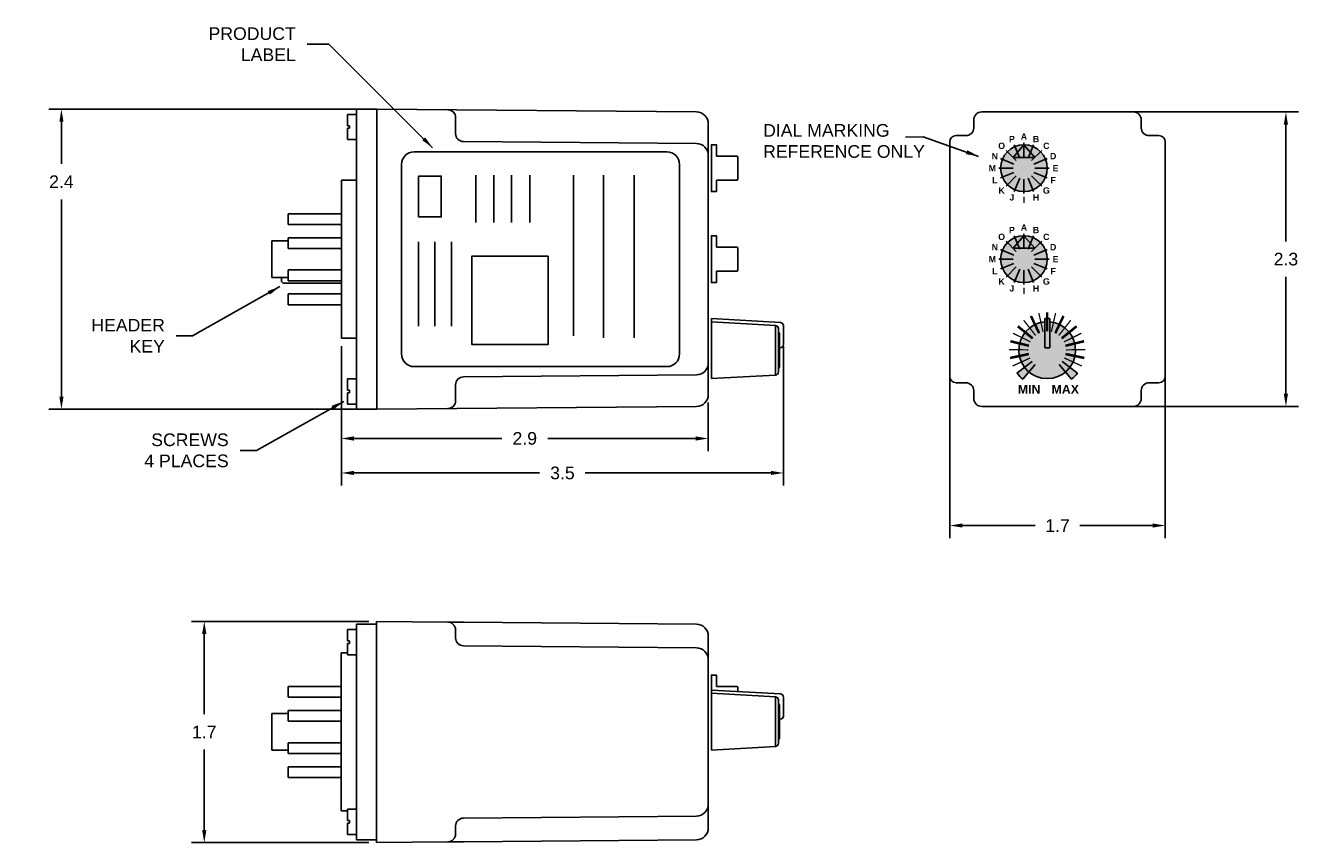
# Model space of a CAD drawing. Extents: x -17.2 to -7.2, y 9.9 to 16.4.
import ezdxf

# ---------------------------------------------------------------- set-up
doc = ezdxf.new("R2010")
doc.units = 0
doc.header["$LTSCALE"] = 0.5
doc.header["$MEASUREMENT"] = 0
doc.header["$PDMODE"] = 2
doc.header["$PDSIZE"] = 0.05
doc.linetypes.add('HIDDEN', pattern=[0.075, 0.05, -0.025])
doc.layers.get('0').update_dxf_attribs({"linetype": 'CONTINUOUS'})
doc.layers.get('DEFPOINTS').update_dxf_attribs({"linetype": 'CONTINUOUS'})
doc.layers.add('ART', color=7, linetype='CONTINUOUS')
doc.layers.add('DIM', color=8, linetype='CONTINUOUS')
doc.styles.get("Standard").update_dxf_attribs({"font": 'ARIAL.TTF'})
doc.dimstyles.get("Standard").update_dxf_attribs({"dimtxt": 0.18, "dimasz": 0.18, "dimexe": 0.18, "dimexo": 0.0625, "dimgap": 0.09, "dimtad": 0, "dimtih": 1, "dimtoh": 1, "dimdec": 4, "dimzin": 0, "dimdsep": 46, "dimtxsty": 'STANDARD', "dimcen": 0.09, "dimadec": 0, "dimazin": 0, "dimtfac": 1, "dimtdec": 4, "dimtofl": 0, "dimtmove": 0, "dimatfit": 3, "dimfxl": 1, "dimtolj": 1, "dimtzin": 0, "dimarcsym": 0})

# ---------------------------------------------------------------- blocks, each defined once
blk = doc.blocks.new('*D2')
at = {"layer": 'DEFPOINTS', "color": 0}
for p in [(-9.079, 15.691), (-9.079, 13.361), (-7.271, 13.361)]:
    blk.add_point(p, dxfattribs=at)
at = {"layer": 'DIM', "color": 0, "lineweight": -2}
for p, q in [((-9.017, 15.691), (-7.171, 15.691)), ((-7.271, 15.591), (-7.271, 14.667)), ((-7.271, 13.461), (-7.271, 14.385)), ((-9.017, 13.361), (-7.171, 13.361))]:
    blk.add_line(p, q, dxfattribs=at)
at = {"layer": 'DIM', "color": 0}
for points in [[(-7.288, 15.591), (-7.255, 15.591), (-7.271, 15.691)], [(-7.288, 13.461), (-7.255, 13.461), (-7.271, 13.361)]]:
    blk.add_solid(points, dxfattribs=at)
at = {"layer": 'DIM', "color": 0, "insert": (-7.271, 14.526), "char_height": 0.1, "attachment_point": 5}
blk.add_mtext('\\A1;2.3', dxfattribs=at)
blk = doc.blocks.new('*D3')
at = {"layer": 'DEFPOINTS', "color": 0}
for p in [(-14.469, 11.66), (-15.833, 9.91), (-14.469, 9.91)]:
    blk.add_point(p, dxfattribs=at)
at = {"layer": 'DIM', "color": 0, "lineweight": -2}
for p, q in [((-14.531, 11.66), (-15.933, 11.66)), ((-15.833, 11.56), (-15.833, 10.925)), ((-15.833, 10.01), (-15.833, 10.645)), ((-14.531, 9.91), (-15.933, 9.91))]:
    blk.add_line(p, q, dxfattribs=at)
at = {"layer": 'DIM', "color": 0}
for points in [[(-15.85, 11.56), (-15.816, 11.56), (-15.833, 11.66)], [(-15.85, 10.01), (-15.816, 10.01), (-15.833, 9.91)]]:
    blk.add_solid(points, dxfattribs=at)
at = {"layer": 'DIM', "color": 0, "insert": (-15.833, 10.785), "char_height": 0.1, "attachment_point": 5}
blk.add_mtext('\\A1;1.7', dxfattribs=at)
blk = doc.blocks.new('*D4')
at = {"layer": 'DEFPOINTS', "color": 0}
for p in [(-14.748, 13.901), (-11.844, 13.454), (-11.844, 13.107)]:
    blk.add_point(p, dxfattribs=at)
at = {"layer": 'DIM', "color": 0, "lineweight": -2}
for p, q in [((-14.748, 13.838), (-14.748, 13.007)), ((-11.844, 13.392), (-11.844, 13.007)), ((-14.648, 13.107), (-13.478, 13.107)), ((-11.944, 13.107), (-13.114, 13.107))]:
    blk.add_line(p, q, dxfattribs=at)
at = {"layer": 'DIM', "color": 0}
for points in [[(-14.648, 13.124), (-14.648, 13.09), (-14.748, 13.107)], [(-11.944, 13.124), (-11.944, 13.09), (-11.844, 13.107)]]:
    blk.add_solid(points, dxfattribs=at)
at = {"layer": 'DIM', "color": 0, "insert": (-13.296, 13.107), "char_height": 0.1, "attachment_point": 5}
blk.add_mtext('\\A1;2.9', dxfattribs=at)
blk = doc.blocks.new('*D5')
at = {"layer": 'DEFPOINTS', "color": 0}
for p in [(-14.468, 15.713), (-16.964, 13.338), (-14.468, 13.338)]:
    blk.add_point(p, dxfattribs=at)
at = {"layer": 'DIM', "color": 0, "lineweight": -2}
for p, q in [((-14.531, 15.713), (-17.064, 15.713)), ((-16.964, 15.613), (-16.964, 15.28)), ((-16.964, 13.438), (-16.964, 14.999)), ((-14.531, 13.338), (-17.064, 13.338))]:
    blk.add_line(p, q, dxfattribs=at)
at = {"layer": 'DIM', "color": 0}
for points in [[(-16.98, 15.613), (-16.947, 15.613), (-16.964, 15.713)], [(-16.98, 13.438), (-16.947, 13.438), (-16.964, 13.338)]]:
    blk.add_solid(points, dxfattribs=at)
at = {"layer": 'DIM', "color": 0, "insert": (-16.964, 15.139), "char_height": 0.1, "attachment_point": 5}
blk.add_mtext('\\A1;2.4', dxfattribs=at)
blk = doc.blocks.new('*D1')
at = {"layer": 'DEFPOINTS', "color": 0}
for p in [(-9.932, 14.463), (-8.226, 14.463), (-8.226, 12.418)]:
    blk.add_point(p, dxfattribs=at)
at = {"layer": 'DIM', "color": 0, "lineweight": -2}
for p, q in [((-9.932, 14.401), (-9.932, 12.318)), ((-8.226, 14.401), (-8.226, 12.318)), ((-9.832, 12.418), (-9.256, 12.418)), ((-8.326, 12.418), (-8.903, 12.418))]:
    blk.add_line(p, q, dxfattribs=at)
at = {"layer": 'DIM', "color": 0}
for points in [[(-9.832, 12.435), (-9.832, 12.402), (-9.932, 12.418)], [(-8.326, 12.435), (-8.326, 12.402), (-8.226, 12.418)]]:
    blk.add_solid(points, dxfattribs=at)
at = {"layer": 'DIM', "color": 0, "insert": (-9.079, 12.418), "char_height": 0.1, "attachment_point": 5}
blk.add_mtext('\\A1;1.7', dxfattribs=at)
blk = doc.blocks.new('*D47')
at = {"layer": 'DEFPOINTS', "color": 0}
for p in [(-14.748, 13.901), (-11.248, 13.901), (-11.248, 12.834)]:
    blk.add_point(p, dxfattribs=at)
at = {"layer": 'DIM', "color": 0, "lineweight": -2}
for p, q in [((-14.748, 13.838), (-14.748, 12.734)), ((-11.248, 13.838), (-11.248, 12.734)), ((-14.648, 12.834), (-13.18, 12.834)), ((-11.348, 12.834), (-12.817, 12.834))]:
    blk.add_line(p, q, dxfattribs=at)
at = {"layer": 'DIM', "color": 0}
for points in [[(-14.648, 12.851), (-14.648, 12.818), (-14.748, 12.834)], [(-11.348, 12.818), (-11.348, 12.851), (-11.248, 12.834)]]:
    blk.add_solid(points, dxfattribs=at)
at = {"layer": 'DIM', "color": 0, "insert": (-12.998, 12.834), "char_height": 0.1, "attachment_point": 5}
blk.add_mtext('\\A1;3.5', dxfattribs=at)

msp = doc.modelspace()

# ---------------------------------------------------------------- hatches: boundary and pattern name
h = msp.add_hatch(color=256)
h.paths.add_polyline_path([(-9.4307, 15.3318), (-9.3447, 15.4308, 0.1214626), (-9.4307, 15.4096)])
h.paths.add_polyline_path([(-9.2587, 15.3318), (-9.2587, 15.4096, 0.1214626), (-9.3447, 15.4308)])
h.paths.add_polyline_path([(-9.1597, 15.2458, 0.2787278), (-9.2587, 15.4096), (-9.2587, 15.082, 0.2787278)])
h.paths.add_polyline_path([(-9.4307, 15.2458, 1), (-9.2587, 15.2458, 1)])
h.paths.add_polyline_path([(-9.2587, 15.082), (-9.2587, 15.2458, -1), (-9.4307, 15.2458), (-9.4307, 15.082, 0.2465627)])
h.paths.add_polyline_path([(-9.4307, 15.082), (-9.4307, 15.4096, 0.2787278), (-9.5297, 15.2458, 0.2787278)])
h.paths.add_polyline_path([(-9.2587, 15.2458), (-9.2587, 15.3318), (-9.3447, 15.3318, -0.4142136)], flags=16)
h.paths.add_polyline_path([(-9.4307, 15.2458, -0.4142136), (-9.3447, 15.3318), (-9.4307, 15.3318)], flags=16)
h.paths.add_polyline_path([(-9.4147, 15.2458, 1), (-9.2747, 15.2458, 1)], flags=0)
h.paths.add_polyline_path([(-9.4147, 15.2458, 1), (-9.2747, 15.2458, 1)], flags=16)
for points in [[(-9.3447, 15.4308), (-9.4307, 15.3318), (-9.2587, 15.3318)], [(-9.3447, 14.7108), (-9.4307, 14.6118), (-9.2587, 14.6118)], [(-9.1407, 13.8249), (-9.1406, 14.0557), (-9.1806, 14.0557), (-9.1807, 13.8249)]]:
    msp.add_hatch(color=18).paths.add_polyline_path(points)
h = msp.add_hatch(color=256)
h.paths.add_polyline_path([(-9.4307, 14.6118), (-9.3447, 14.7108, 0.1214626), (-9.4307, 14.6896)])
h.paths.add_polyline_path([(-9.2587, 14.6118), (-9.2587, 14.6896, 0.1214626), (-9.3447, 14.7108)])
h.paths.add_polyline_path([(-9.1597, 14.5258, 0.2787278), (-9.2587, 14.6896), (-9.2587, 14.362, 0.2787278)])
h.paths.add_polyline_path([(-9.4307, 14.5258, 1), (-9.2587, 14.5258, 1)])
h.paths.add_polyline_path([(-9.2587, 14.362), (-9.2587, 14.5258, -1), (-9.4307, 14.5258), (-9.4307, 14.362, 0.2465627)])
h.paths.add_polyline_path([(-9.4307, 14.362), (-9.4307, 14.6896, 0.2787278), (-9.5297, 14.5258, 0.2787278)])
h.paths.add_polyline_path([(-9.2587, 14.5258), (-9.2587, 14.6118), (-9.3447, 14.6118, -0.4142136)], flags=16)
h.paths.add_polyline_path([(-9.4307, 14.5258, -0.4142136), (-9.3447, 14.6118), (-9.4307, 14.6118)], flags=16)
h.paths.add_polyline_path([(-9.4147, 14.5258, 1), (-9.2747, 14.5258, 1)], flags=0)
h.paths.add_polyline_path([(-9.4147, 14.5258, 1), (-9.2747, 14.5258, 1)], flags=16)
h = msp.add_hatch(color=256)
h.paths.add_polyline_path([(-9.3855, 13.8066, 2.272186), (-9.1404, 14.0303), (-9.1405, 13.9224, -0.3646093), (-9.0427, 13.8062, -1), (-9.2787, 13.8062)])
h.paths.add_polyline_path([(-9.2787, 13.8062, -0.3657212), (-9.1805, 13.9225), (-9.1804, 14.0303, 0.3879684), (-9.3855, 13.8066)])
h.paths.add_polyline_path([(-9.0427, 13.8062, 0.3646093), (-9.1405, 13.9224), (-9.1405, 13.8253), (-9.1805, 13.8253), (-9.1805, 13.9225, 0.3657212), (-9.2787, 13.8062, 1)], flags=16)
h = msp.add_hatch(color=256)
h.paths.add_polyline_path([(-9.2559, 13.6923, -0.0555904), (-9.2786, 13.716), (-9.3994, 13.6241, 0.0555904), (-9.3535, 13.576)])
h.paths.add_polyline_path([(-9.0428, 13.716, -0.0555904), (-9.0655, 13.6923), (-8.9679, 13.576, 0.0555904), (-8.922, 13.6241)])

# ---------------------------------------------------------------- linework, layer by layer
for p, q in [((-14.6981, 15.5817), (-14.6981, 15.6717)), ((-14.629, 15.6717), (-14.6981, 15.6717)), ((-14.6281, 13.3384), (-14.6281, 15.7129)), ((-14.6281, 15.7129), (-14.4681, 15.7129)), ((-11.9366, 15.6908), (-14.4681, 15.7129)), ((-11.9366, 15.6908), (-14.4681, 15.7129)), ((-14.4681, 13.3384), (-14.4681, 15.7129)), ((-13.8432, 15.5194), (-13.8432, 15.6455)), ((-13.8432, 15.5194), (-13.8432, 15.6455)), ((-9.7417, 15.6283), (-9.7417, 15.5658)), ((-8.4792, 15.6908), (-9.6792, 15.6908)), ((-8.4167, 15.6283), (-8.4167, 15.5658)), ((-14.6981, 15.5817), (-14.6826, 15.5817)), ((-14.6981, 15.4717), (-14.6981, 15.5617)), ((-14.6981, 15.5617), (-14.6826, 15.5617)), ((-14.6826, 15.5817), (-14.6826, 15.5617)), ((-11.8437, 13.4543), (-11.8437, 15.597)), ((-11.8437, 13.4543), (-11.8437, 15.597)), ((-14.629, 15.4717), (-14.6981, 15.4717)), ((-11.9366, 15.4408), (-13.7813, 15.4569)), ((-11.9366, 15.4408), (-13.7813, 15.4569)), ((-9.9322, 15.4533), (-9.9322, 13.5983)), ((-9.8822, 15.5033), (-9.8042, 15.5033)), ((-9.3447, 15.4308), (-9.4307, 15.3318)), ((-9.4212, 15.4305), (-9.3776, 15.3252)), ((-9.3447, 15.4458), (-9.3447, 15.3318)), ((-9.3447, 15.4308), (-9.2587, 15.3318)), ((-9.3118, 15.3252), (-9.2682, 15.4305)), ((-8.2762, 15.5033), (-8.3542, 15.5033)), ((-8.2262, 15.4533), (-8.2262, 13.5983)), ((-9.5295, 15.3223), (-9.4242, 15.2787)), ((-9.4861, 15.3872), (-9.4055, 15.3066)), ((-9.2587, 15.3318), (-9.4307, 15.3318)), ((-9.2839, 15.3066), (-9.2033, 15.3872)), ((-9.2653, 15.2787), (-9.1599, 15.3223)), ((-9.5447, 15.2458), (-9.4307, 15.2458)), ((-9.2587, 15.2458), (-9.1447, 15.2458)), ((-14.7481, 13.9007), (-14.7481, 15.1507)), ((-14.7481, 15.1507), (-14.6281, 15.1507)), ((-9.5295, 15.1692), (-9.4242, 15.2129)), ((-9.4861, 15.1044), (-9.4055, 15.185)), ((-9.4212, 15.061), (-9.3776, 15.1663)), ((-9.3447, 15.1598), (-9.3447, 15.0458)), ((-9.3118, 15.1663), (-9.2682, 15.061)), ((-9.2839, 15.185), (-9.2033, 15.1044)), ((-9.2653, 15.2129), (-9.1599, 15.1692)), ((-15.1681, 14.8857), (-14.7481, 14.8857)), ((-15.1681, 14.8007), (-15.1681, 14.8857)), ((-15.1681, 14.8007), (-14.7481, 14.8007)), ((-9.3447, 14.7258), (-9.3447, 14.6118)), ((-15.2981, 14.3807), (-15.2981, 14.6707)), ((-15.2981, 14.6707), (-15.1681, 14.6707)), ((-15.1681, 14.6957), (-15.1681, 14.6107)), ((-15.1681, 14.6957), (-14.7481, 14.6957)), ((-9.4861, 14.6672), (-9.4055, 14.5866)), ((-9.3447, 14.7108), (-9.4307, 14.6118)), ((-9.4212, 14.7105), (-9.3776, 14.6052)), ((-9.3447, 14.7108), (-9.2587, 14.6118)), ((-9.3118, 14.6052), (-9.2682, 14.7105)), ((-9.2839, 14.5866), (-9.2033, 14.6672)), ((-15.1681, 14.6107), (-14.7481, 14.6107)), ((-9.5447, 14.5258), (-9.4307, 14.5258)), ((-9.5295, 14.6023), (-9.4242, 14.5587)), ((-9.2587, 14.6118), (-9.4307, 14.6118)), ((-9.2653, 14.5587), (-9.1599, 14.6023)), ((-9.2587, 14.5258), (-9.1447, 14.5258)), ((-15.1681, 14.4407), (-14.7481, 14.4407)), ((-15.1681, 14.4407), (-15.1681, 14.3557)), ((-9.5295, 14.4492), (-9.4242, 14.4929)), ((-9.4861, 14.3844), (-9.4055, 14.465)), ((-9.4212, 14.341), (-9.3776, 14.4463)), ((-9.3447, 14.4398), (-9.3447, 14.3258)), ((-9.3118, 14.4463), (-9.2682, 14.341)), ((-9.2839, 14.465), (-9.2033, 14.3844)), ((-9.2653, 14.4929), (-9.1599, 14.4492)), ((-15.2981, 14.3807), (-15.1681, 14.3807)), ((-15.2227, 14.3803), (-15.2227, 14.357)), ((-15.2027, 14.337), (-14.7487, 14.337)), ((-15.1681, 14.3557), (-14.7481, 14.3557)), ((-15.1681, 14.1657), (-15.1681, 14.2507)), ((-15.1681, 14.2507), (-14.7481, 14.2507)), ((-15.1681, 14.1657), (-14.7481, 14.1657)), ((-11.8185, 14.0558), (-11.8185, 13.5808)), ((-11.8185, 14.0558), (-11.2721, 14.0249)), ((-11.8185, 13.5808), (-11.8185, 14.0308)), ((-11.8185, 14.0308), (-11.3121, 14.0021)), ((-9.1807, 13.8249), (-9.1806, 14.0557)), ((-9.1806, 14.0557), (-9.1406, 14.0557)), ((-9.1407, 13.8249), (-9.1406, 14.0557)), ((-11.3121, 14.0021), (-11.3121, 13.6094)), ((-11.2885, 13.6344), (-11.2885, 13.9771)), ((-11.2785, 13.6808), (-11.2785, 13.9308)), ((-11.2485, 13.8499), (-11.2485, 13.9999)), ((-14.7481, 13.9007), (-14.6281, 13.9007)), ((-11.2785, 13.8249), (-11.2735, 13.8249)), ((-9.1407, 13.8249), (-9.1807, 13.8249)), ((-9.2789, 13.7164), (-9.3999, 13.6248)), ((-9.0425, 13.7164), (-8.9215, 13.6248)), ((-11.9366, 13.6105), (-13.7813, 13.5944)), ((-11.9366, 13.6105), (-13.7813, 13.5944)), ((-11.3121, 13.6094), (-11.8185, 13.5808)), ((-9.2559, 13.6923), (-9.3535, 13.576)), ((-9.0655, 13.6923), (-8.9679, 13.576)), ((-14.6981, 13.5796), (-14.6981, 13.4896)), ((-14.629, 13.5796), (-14.6981, 13.5796)), ((-13.8432, 13.5319), (-13.8432, 13.4058)), ((-13.8432, 13.5319), (-13.8432, 13.4058)), ((-9.8042, 13.5483), (-9.8822, 13.5483)), ((-8.2762, 13.5483), (-8.3542, 13.5483)), ((-14.6981, 13.4896), (-14.6826, 13.4896)), ((-14.6981, 13.4696), (-14.6981, 13.3796)), ((-14.6981, 13.4696), (-14.6826, 13.4696)), ((-14.6826, 13.4696), (-14.6826, 13.4896)), ((-9.7417, 13.4858), (-9.7417, 13.4233)), ((-8.4167, 13.4858), (-8.4167, 13.4233)), ((-14.629, 13.3796), (-14.6981, 13.3796)), ((-14.6281, 13.3384), (-14.4681, 13.3384)), ((-11.9366, 13.3605), (-14.4681, 13.3384)), ((-11.9366, 13.3605), (-14.4681, 13.3384)), ((-8.4792, 13.3608), (-9.6792, 13.3608)), ((-14.6296, 11.596), (-14.6987, 11.596)), ((-14.6987, 11.506), (-14.6987, 11.596)), ((-14.6287, 9.9318), (-14.6287, 11.6378)), ((-14.6287, 11.6378), (-14.4687, 11.6378)), ((-14.4687, 9.9318), (-14.4687, 11.6378)), ((-14.6987, 11.506), (-14.6832, 11.506)), ((-14.6832, 11.506), (-14.6832, 11.486)), ((-14.7487, 10.1598), (-14.7487, 11.4098)), ((-14.7487, 11.4098), (-14.6987, 11.4098)), ((-14.6987, 11.396), (-14.6987, 11.486)), ((-14.6987, 11.486), (-14.6832, 11.486)), ((-14.6296, 11.396), (-14.6987, 11.396)), ((-15.1687, 11.1448), (-14.7487, 11.1448)), ((-15.1687, 11.0598), (-15.1687, 11.1448)), ((-11.8185, 11.1164), (-11.8185, 10.6413)), ((-11.8185, 11.1164), (-11.2721, 11.0854)), ((-11.8185, 10.6413), (-11.8185, 11.0913)), ((-11.8185, 11.0913), (-11.3121, 11.0627)), ((-15.1687, 11.0598), (-14.7487, 11.0598)), ((-11.3121, 11.0627), (-11.3121, 10.67)), ((-11.2885, 10.695), (-11.2885, 11.0377)), ((-11.2785, 10.7413), (-11.2785, 10.9913)), ((-11.2485, 10.9104), (-11.2485, 11.0605)), ((-15.2987, 10.6398), (-15.2987, 10.9298)), ((-15.2987, 10.9298), (-15.1687, 10.9298)), ((-15.1687, 10.9548), (-15.1687, 10.8698)), ((-15.1687, 10.9548), (-14.7487, 10.9548)), ((-11.2785, 10.8854), (-11.2735, 10.8854)), ((-15.1687, 10.8698), (-14.7487, 10.8698)), ((-15.1687, 10.6998), (-14.7487, 10.6998)), ((-15.1687, 10.6998), (-15.1687, 10.6148)), ((-15.2987, 10.6398), (-15.1687, 10.6398)), ((-15.1687, 10.6148), (-14.7487, 10.6148)), ((-11.3121, 10.67), (-11.8185, 10.6413)), ((-15.1687, 10.4248), (-15.1687, 10.5098)), ((-15.1687, 10.5098), (-14.7487, 10.5098)), ((-15.1687, 10.4248), (-14.7487, 10.4248)), ((-14.4687, 9.9318), (-14.4687, 10.305)), ((-14.7487, 10.1598), (-14.6987, 10.1598)), ((-14.6296, 10.1736), (-14.6987, 10.1736)), ((-14.6987, 10.1736), (-14.6987, 10.0836)), ((-14.6987, 10.0836), (-14.6832, 10.0836)), ((-14.6832, 10.0636), (-14.6832, 10.0836)), ((-14.6987, 10.0636), (-14.6987, 9.9736)), ((-14.6987, 10.0636), (-14.6832, 10.0636)), ((-14.6296, 9.9736), (-14.6987, 9.9736)), ((-14.6287, 9.9318), (-14.4687, 9.9318))]:
    msp.add_line(p, q)
at = {"color": 7, "linetype": 'Continuous'}
for p, q in [((-13.9057, 11.6549), (-14.4687, 11.6598)), ((-14.4687, 11.5348), (-14.4687, 11.6598)), ((-13.7818, 11.6538), (-13.9057, 11.6549)), ((-13.8437, 11.5924), (-13.8437, 11.5348)), ((-13.7818, 11.6538), (-11.9369, 11.6377)), ((-14.4687, 11.5348), (-14.4687, 10.0348)), ((-13.8437, 11.5348), (-13.8437, 11.5288)), ((-11.8437, 11.5437), (-11.8437, 11.5348)), ((-11.8437, 11.5348), (-11.8437, 11.3562)), ((-13.7818, 11.4663), (-11.9369, 11.4502)), ((-11.8437, 11.3562), (-11.8437, 10.2134)), ((-11.8437, 10.2134), (-11.8437, 10.0348)), ((-11.9369, 10.1194), (-13.7818, 10.1033)), ((-14.4687, 9.9098), (-14.4687, 10.0348)), ((-13.8437, 10.0408), (-13.8437, 10.0348)), ((-13.8437, 10.0348), (-13.8437, 9.9772)), ((-11.8437, 10.0348), (-11.8437, 10.0259)), ((-13.9057, 9.9148), (-14.4687, 9.9098)), ((-13.9057, 9.9148), (-13.7818, 9.9158)), ((-11.9369, 9.9319), (-13.7818, 9.9158))]:
    msp.add_line(p, q, dxfattribs=at)
at = {"color": 7, "linetype": 'HIDDEN'}
msp.add_line((-14.4687, 11.3821), (-14.4687, 10.1876), dxfattribs=at)
for points in [[(-11.7785, 15.1508), (-11.7785, 15.0608), (-11.8185, 15.0608), (-11.8185, 15.4308), (-11.7785, 15.4308), (-11.7785, 15.3408)], [(-11.7785, 15.3408), (-11.6185, 15.3408)], [(-11.6085, 15.3308), (-11.6085, 15.1608)], [(-11.6185, 15.1508), (-11.7785, 15.1508)], [(-11.7785, 14.4307), (-11.7785, 14.3407), (-11.8185, 14.3407), (-11.8185, 14.7107), (-11.7785, 14.7107), (-11.7785, 14.6207)], [(-11.7785, 14.6207), (-11.6185, 14.6207)], [(-11.6085, 14.6107), (-11.6085, 14.4407)], [(-11.6185, 14.4307), (-11.7785, 14.4307)], [(-11.8185, 10.8653), (-11.8185, 11.2353), (-11.7785, 11.2353), (-11.7785, 11.1453)], [(-11.7785, 11.1453), (-11.6185, 11.1453)], [(-11.6085, 11.1353), (-11.6085, 11.1045)]]:
    msp.add_lwpolyline(points)
for points, const_width in [([(-9.1607, 13.9539), (-9.1607, 14.1058)], 0.02), ([(-9.1607, 13.9539), (-9.1607, 14.1058)], 0.01), ([(-9.2523, 13.9222), (-9.3472, 14.0429)], 0.01), ([(-9.2244, 13.9396), (-9.2896, 14.0766)], 0.02), ([(-9.2244, 13.9396), (-9.2896, 14.0766)], 0.01), ([(-9.1933, 13.9503), (-9.2272, 14.1)], 0.01), ([(-9.1281, 13.9503), (-9.0942, 14.1)], 0.01), ([(-9.097, 13.9396), (-9.0318, 14.0766)], 0.02), ([(-9.097, 13.9396), (-9.0318, 14.0766)], 0.01), ([(-9.0691, 13.9222), (-8.9742, 14.0429)], 0.01), ([(-9.2935, 13.8716), (-9.431, 13.9397)], 0.01), ([(-9.2757, 13.8992), (-9.3935, 13.9949)], 0.02), ([(-9.2757, 13.8992), (-9.3935, 13.9949)], 0.01), ([(-9.0457, 13.8992), (-8.9279, 13.9949)], 0.02), ([(-9.0457, 13.8992), (-8.9279, 13.9949)], 0.01), ([(-9.0279, 13.8716), (-8.8904, 13.9397)], 0.01), ([(-9.3089, 13.8081), (-9.4623, 13.8106)], 0.01), ([(-9.3047, 13.8407), (-9.4522, 13.8765)], 0.02), ([(-9.3047, 13.8407), (-9.4522, 13.8765)], 0.01), ([(-9.0167, 13.8407), (-8.8692, 13.8765)], 0.02), ([(-9.0167, 13.8407), (-8.8692, 13.8765)], 0.01), ([(-9.0126, 13.8081), (-8.8591, 13.8106)], 0.01), ([(-9.3057, 13.7754), (-9.4543, 13.7443)], 0.02), ([(-9.3057, 13.7754), (-9.4543, 13.7443)], 0.01), ([(-9.2955, 13.7442), (-9.4351, 13.6805)], 0.01), ([(-9.2786, 13.716), (-9.3994, 13.6241)], 0.01), ([(-9.0428, 13.716), (-8.922, 13.6241)], 0.01), ([(-9.0259, 13.7442), (-8.8863, 13.6805)], 0.01), ([(-9.0157, 13.7754), (-8.8671, 13.7443)], 0.02), ([(-9.0157, 13.7754), (-8.8671, 13.7443)], 0.01), ([(-9.2559, 13.6923), (-9.3535, 13.576)], 0.01), ([(-9.0655, 13.6923), (-8.9679, 13.576)], 0.01)]:
    msp.add_lwpolyline(points, dxfattribs=dict(const_width=const_width))
for centre in [(-9.3447, 15.2458), (-9.3447, 15.2458), (-9.3447, 15.2458), (-9.3447, 14.5258), (-9.3447, 14.5258), (-9.3447, 14.5258)]:
    msp.add_circle(centre, 0.185)
for centre, radius, start, end in [((-13.9057, 15.6455), 0.0625, 0, 89.5), ((-11.9374, 15.597), 0.0937, 0, 89.5), ((-11.9374, 15.597), 0.0937, 0, 89.5), ((-9.6792, 15.6283), 0.0625, 90, 180), ((-8.4792, 15.6283), 0.0625, 0, 90), ((-13.7808, 15.5194), 0.0625, 180, 269.5), ((-13.7808, 15.5194), 0.0625, 180, 269.5), ((-9.8042, 15.5658), 0.0625, 270, 0), ((-8.3542, 15.5658), 0.0625, 180, 270), ((-11.9374, 15.3471), 0.0937, 0, 89.5), ((-11.9374, 15.3471), 0.0937, 0, 89.5), ((-9.8822, 15.4533), 0.05, 90, 180), ((-8.2762, 15.4533), 0.05, 0, 90), ((-11.6185, 15.3308), 0.01, 0, 90), ((-11.6185, 15.1608), 0.01, 270, 0), ((-11.6185, 14.6107), 0.01, 0, 90), ((-11.6185, 14.4407), 0.01, 270, 0), ((-15.2027, 14.357), 0.02, 180, 270), ((-11.2735, 13.9999), 0.025, 0, 86.7603), ((-9.1607, 13.8058), 0.225, 95.07991, 84.88053), ((-11.3135, 13.9771), 0.025, 0, 86.7603), ((-11.3035, 13.9308), 0.025, 0, 53.1301), ((-11.2735, 13.8499), 0.025, 270, 0), ((-11.9374, 13.7042), 0.0937, 270.5, 0), ((-11.9374, 13.7042), 0.0937, 270.5, 0), ((-11.3135, 13.6344), 0.025, 273.2397, 0), ((-11.3035, 13.6808), 0.025, 306.8699, 0), ((-9.1607, 13.8058), 0.3, 217.27273, 230), ((-9.1607, 13.8058), 0.3, 310, 322.72727), ((-13.7808, 13.5319), 0.0625, 90.5, 180), ((-13.7808, 13.5319), 0.0625, 90.5, 180), ((-9.8822, 13.5983), 0.05, 180, 270), ((-9.8042, 13.4858), 0.0625, 0, 90), ((-8.3542, 13.4858), 0.0625, 89.93218, 180), ((-8.2762, 13.5983), 0.05, 270, 0), ((-13.9057, 13.4058), 0.0625, 270.5, 0), ((-13.9057, 13.4058), 0.0625, 270.5, 0), ((-11.9374, 13.4543), 0.0937, 270.5, 0), ((-11.9374, 13.4543), 0.0937, 270.5, 0), ((-9.6792, 13.4233), 0.0625, 180, 270), ((-8.4792, 13.4233), 0.0625, 270, 0), ((-11.6185, 11.1353), 0.01, 0, 90), ((-11.2735, 11.0605), 0.025, 0, 86.7603), ((-11.3135, 11.0377), 0.025, 0, 86.7603), ((-11.3035, 10.9913), 0.025, 0, 53.1301), ((-11.2735, 10.9104), 0.025, 270, 0), ((-11.3135, 10.695), 0.025, 273.2397, 0), ((-11.3035, 10.7413), 0.025, 306.8699, 0)]:
    msp.add_arc(centre, radius, start, end)
at = {"color": 7, "linetype": 'Continuous'}
for centre, radius, start, end in [((-13.9062, 11.5924), 0.0625, 0, 89.5), ((-11.9377, 11.5437), 0.094, 0, 89.5), ((-13.7812, 11.5288), 0.0625, 180, 269.5), ((-11.9377, 11.3562), 0.094, 0, 89.5), ((-11.9377, 10.2134), 0.094, 270.5, 0), ((-13.7812, 10.0408), 0.0625, 90.5, 180), ((-13.9062, 9.9772), 0.0625, 270.5, 0), ((-11.9377, 10.0259), 0.094, 270.5, 0)]:
    msp.add_arc(centre, radius, start, end, dxfattribs=at)
at = {"layer": 'ART'}
for p, q in [((-14.1713, 15.3757), (-12.1713, 15.3757)), ((-14.2713, 15.2757), (-14.2713, 13.7757)), ((-12.0713, 15.2757), (-12.0713, 13.7757)), ((-13.6845, 15.1907), (-13.6845, 14.8168)), ((-13.5403, 15.1907), (-13.5403, 14.8168)), ((-13.4, 15.1907), (-13.4, 14.8168)), ((-13.2559, 15.1907), (-13.2559, 14.8168)), ((-12.9102, 15.1907), (-12.9102, 13.9187)), ((-12.6724, 15.1907), (-12.6724, 13.9034)), ((-12.4303, 15.1907), (-12.4303, 13.9034)), ((-14.1378, 14.6633), (-14.1378, 13.9954)), ((-14.0092, 14.6633), (-14.0092, 13.9954)), ((-13.8769, 14.6633), (-13.8769, 13.9954)), ((-14.1713, 13.6757), (-12.1713, 13.6757))]:
    msp.add_line(p, q, dxfattribs=at)
for points in [[(-14.1366, 15.1829), (-13.9574, 15.1829), (-13.9574, 14.8597), (-14.1366, 14.8597)], [(-13.1097, 14.5486), (-13.7158, 14.5486), (-13.7158, 13.8513), (-13.1097, 13.8513)]]:
    msp.add_lwpolyline(points, close=True, dxfattribs=at)
for centre, start, end in [((-14.1713, 15.2757), 90, 180), ((-12.1713, 15.2757), 0, 90), ((-14.1713, 13.7757), 180, 270), ((-12.1713, 13.7757), 270, 0)]:
    msp.add_arc(centre, 0.1, start, end, dxfattribs=at)

# ---------------------------------------------------------------- texts
for s, insert, char_height, width, attachment_point in [('{\\fArial|b1|i0|c0|p0;A}', (-9.3447, 15.4958), 0.05, 0.090004, 5), ('{\\fArial|b1|i0|c0|p0;O}', (-9.5215, 15.4225), 0.05, 0.090004, 5), ('{\\fArial|b1|i0|c0|p0;P}', (-9.4404, 15.4767), 0.05, 0.090004, 5), ('{\\fArial|b1|i0|c0|p0;B}', (-9.249, 15.4767), 0.05, 0.090004, 5), ('{\\fArial|b1|i0|c0|p0;C}', (-9.1679, 15.4225), 0.05, 0.090004, 5), ('{\\fArial|b1|i0|c0|p0;N}', (-9.5757, 15.3414), 0.05, 0.090004, 5), ('{\\fArial|b1|i0|c0|p0;D}', (-9.1137, 15.3414), 0.05, 0.090004, 5), ('{\\fArial|b1|i0|c0|p0;M}', (-9.5947, 15.2458), 0.05, 0.090004, 5), ('{\\fArial|b1|i0|c0|p0;E}', (-9.0947, 15.2458), 0.05, 0.090004, 5), ('{\\fArial|b1|i0|c0|p0;L}', (-9.5757, 15.1501), 0.05, 0.090004, 5), ('{\\fArial|b1|i0|c0|p0;F}', (-9.1137, 15.1501), 0.05, 0.090004, 5), ('{\\fArial|b1|i0|c0|p0;K}', (-9.5215, 15.069), 0.05, 0.090004, 5), ('{\\fArial|b1|i0|c0|p0;J}', (-9.4404, 15.0148), 0.05, 0.090004, 5), ('{\\fArial|b1|i0|c0|p0;I}', (-9.3447, 14.9958), 0.05, 0.090004, 5), ('{\\fArial|b1|i0|c0|p0;H}', (-9.249, 15.0148), 0.05, 0.090004, 5), ('{\\fArial|b1|i0|c0|p0;G}', (-9.1679, 15.069), 0.05, 0.090004, 5), ('{\\fArial|b1|i0|c0|p0;O}', (-9.5215, 14.7025), 0.05, 0.090004, 5), ('{\\fArial|b1|i0|c0|p0;P}', (-9.4404, 14.7567), 0.05, 0.090004, 5), ('{\\fArial|b1|i0|c0|p0;A}', (-9.3447, 14.7758), 0.05, 0.090004, 5), ('{\\fArial|b1|i0|c0|p0;B}', (-9.249, 14.7567), 0.05, 0.090004, 5), ('{\\fArial|b1|i0|c0|p0;C}', (-9.1679, 14.7025), 0.05, 0.090004, 5), ('{\\fArial|b1|i0|c0|p0;N}', (-9.5757, 14.6214), 0.05, 0.090004, 5), ('{\\fArial|b1|i0|c0|p0;D}', (-9.1137, 14.6214), 0.05, 0.090004, 5), ('{\\fArial|b1|i0|c0|p0;M}', (-9.5947, 14.5258), 0.05, 0.090004, 5), ('{\\fArial|b1|i0|c0|p0;E}', (-9.0947, 14.5258), 0.05, 0.090004, 5), ('{\\fArial|b1|i0|c0|p0;L}', (-9.5757, 14.4301), 0.05, 0.090004, 5), ('{\\fArial|b1|i0|c0|p0;F}', (-9.1137, 14.4301), 0.05, 0.090004, 5), ('{\\fArial|b1|i0|c0|p0;K}', (-9.5215, 14.349), 0.05, 0.090004, 5), ('{\\fArial|b1|i0|c0|p0;J}', (-9.4404, 14.2948), 0.05, 0.090004, 5), ('{\\fArial|b1|i0|c0|p0;H}', (-9.249, 14.2948), 0.05, 0.090004, 5), ('{\\fArial|b1|i0|c0|p0;G}', (-9.1679, 14.349), 0.05, 0.090004, 5), ('{\\fArial|b1|i0|c0|p0;I}', (-9.3447, 14.2758), 0.05, 0.090004, 5), ('{\\fArial|b1|i0|c0|p0;MIN}', (-9.3036, 13.5315), 0.07, 0.2, 2), ('{\\fArial|b1|i0|c0|p0;MAX}', (-9.0179, 13.5315), 0.07, 0.2, 2)]:
    msp.add_mtext(s, dxfattribs=dict(insert=insert, char_height=char_height, width=width, attachment_point=attachment_point))
at = {"layer": 'DEFPOINTS', "char_height": 0.1}
for s, insert, attachment_point in [('PRODUCT\\PLABEL', (-15.1088, 16.2272), 6), ('DIAL MARKING \\PREFERENCE ONLY', (-11.4096, 15.4609), 4), ('\\A1;HEADER\\PKEY', (-16.1449, 13.9204), 6), ('SCREWS\\P4 PLACES', (-15.6399, 13.0126), 6)]:
    msp.add_mtext(s, dxfattribs=dict(at, insert=insert, attachment_point=attachment_point))

# ---------------------------------------------------------------- dimensions: what is measured, and where the dimension line sits
at = {"layer": 'DIM'}
for base, p1, p2, picture, middle in [((-16.9636, 13.3384), (-14.4681, 15.7129), (-14.4681, 13.3384), '*D5', (-16.9636, 15.1394)), ((-7.2713, 13.3608), (-9.0792, 15.6908), (-9.0792, 13.3608), '*D2', (-7.2713, 14.5258)), ((-15.8331307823, 9.9098380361), (-14.4687213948, 11.659838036), (-14.4687213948, 9.9098380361), '*D3', (-15.8331307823, 10.7848380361))]:
    dim = msp.add_linear_dim(base=base, p1=p1, p2=p2, angle=90, dimstyle='STANDARD', override={"dimtxt": 0.1, "dimasz": 0.1, "dimexe": 0.1, "dimdec": 1, "dimtdec": 3}, dxfattribs=at)
    dim.commit()
    dim.dimension.update_dxf_attribs({"geometry": picture, "text_midpoint": middle, "dimtype": 160})
for base, p1, p2, picture, middle in [((-8.2262, 12.4184), (-9.9322, 14.4633), (-8.2262, 14.4633), '*D1', (-9.0792, 12.4184)), ((-11.2485, 12.8342), (-14.7481, 13.9007), (-11.2485, 13.9007), '*D47', (-12.9983, 12.8342))]:
    dim = msp.add_linear_dim(base=base, p1=p1, p2=p2, dimstyle='STANDARD', override={"dimtxt": 0.1, "dimasz": 0.1, "dimexe": 0.1, "dimdec": 1, "dimtdec": 3}, dxfattribs=at)
    dim.commit()
    dim.dimension.update_dxf_attribs({"geometry": picture, "text_midpoint": middle})
dim = msp.add_linear_dim(base=(-11.8437, 13.1072), p1=(-14.7481, 13.9007), p2=(-11.8437, 13.4543), text='2.9', dimstyle='STANDARD', override={"dimtxt": 0.1, "dimasz": 0.1, "dimexe": 0.1, "dimdec": 3, "dimtdec": 3}, dxfattribs=at)
dim.commit()
dim.dimension.update_dxf_attribs({"geometry": '*D4', "text_midpoint": (-13.2959, 13.1072)})

# ---------------------------------------------------------------- leaders
at = {"layer": 'DEFPOINTS', "annotation_type": 0, "has_hookline": 1, "hookline_direction": 1}
for points, text_width in [([(-14.0258, 15.408), (-14.8461, 16.2272), (-15.0188, 16.2272)], 0.6766), ([(-15.2346, 14.3085), (-15.9253, 13.9204), (-16.0549, 13.9204)], 0.5686), ([(-14.7296, 13.4006), (-15.4204, 13.0126), (-15.5499, 13.0126)], 0.6581)]:
    msp.add_leader(points, dimstyle='STANDARD', override={"dimtxt": 0.1, "dimasz": 0.1, "dimexe": 0.1, "dimdec": 3, "dimtdec": 3}, dxfattribs=dict(at, text_width=text_width))
at = {"layer": 'DEFPOINTS'}
msp.add_leader([(-9.7037, 15.3397), (-10.1426, 15.4928), (-10.2832, 15.4914)], dimstyle='STANDARD', override={"dimtxt": 0.1, "dimasz": 0.1, "dimexe": 0.1, "dimgap": 0.09, "dimtad": 0, "dimdec": 3, "dimtdec": 3}, dxfattribs=at)

doc.saveas('drawing.dxf')
